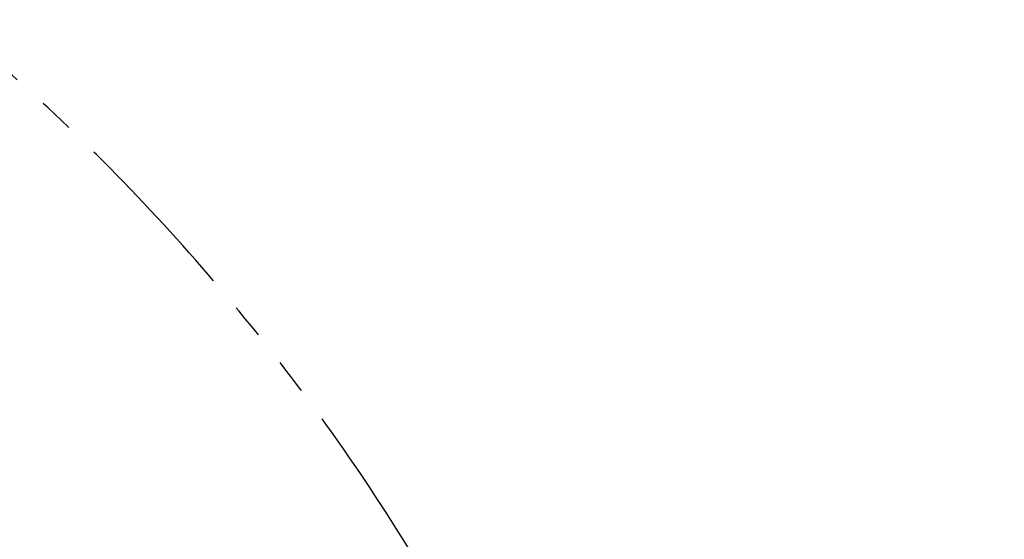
# Model space of a CAD drawing. Header units: millimetres. Extents: x 0 to 16820, y 0 to 11880.
# Tile 117 of 122: x 14727 to 15438, y 7952 to 8327. Entities that reach past the tile are written whole.
import ezdxf

# ---------------------------------------------------------------- set-up
doc = ezdxf.new("R2010")
doc.units = ezdxf.units.MM
doc.header["$LTSCALE"] = 20
doc.linetypes.add('PHANTOM', pattern=[12.7, 6.35, -1.27, 1.27, -1.27, 1.27, -1.27])
doc.styles.add('SLDTEXTSTYLE0', font='TXT', dxfattribs={"width": 0.605})
doc.dimstyles.new('SLDDIMSTYLE0', dxfattribs={"dimtxt": 140, "dimasz": 100, "dimexe": 0, "dimexo": 0.0625, "dimgap": 35, "dimtad": 1, "dimtoh": 1, "dimdec": 0, "dimrnd": 1e-09, "dimzin": 12, "dimdsep": 46, "dimtxsty": 'SLDTEXTSTYLE0', "dimsah": 1, "dimcen": 0.09, "dimadec": 0, "dimazin": 0, "dimtfac": 1, "dimtofl": 0, "dimtmove": 0, "dimatfit": 3, "dimfxl": 1, "dimfrac": 2, "dimtolj": 1, "dimtzin": 12, "dimarcsym": 0})

# ---------------------------------------------------------------- blocks, each defined once
blk = doc.blocks.new('*D18')
at = {"color": 7, "linetype": 'Continuous', "lineweight": 0}
for p, q in [((13699.83, 9477.35), (16388.41, 9477.35)), ((16358.41, 9477.35), (16358.41, 6644.47)), ((13848.53, 6644.47), (16388.41, 6644.47))]:
    blk.add_line(p, q, dxfattribs=at)
for points in [[(16358.41, 9477.35), (16343.41, 9377.35), (16373.41, 9377.35)], [(16358.41, 6644.47), (16373.41, 6744.47), (16343.41, 6744.47)]]:
    blk.add_solid(points, dxfattribs=at)
at = {"color": 7, "linetype": 'Continuous', "lineweight": 0, "insert": (16177.94, 7847.03), "char_height": 140, "attachment_point": 1, "rotation": 90, "style": 'SLDTEXTSTYLE0'}
blk.add_mtext('2833', dxfattribs=at)

msp = doc.modelspace()

# ---------------------------------------------------------------- linework, layer by layer
at = {"color": 7, "linetype": 'Continuous', "lineweight": 30}
msp.add_arc((13699.83, 7139.47), 2337.88, 300, 180, dxfattribs=at)
at = {"color": 7, "linetype": 'PHANTOM', "lineweight": 30}
msp.add_arc((13699.83, 7139.47), 1536.4, 353.21587, 126.78413, dxfattribs=at)

# ---------------------------------------------------------------- dimensions: what is measured, and where the dimension line sits
at = {"color": 7, "linetype": 'Continuous', "lineweight": 0}
dim = msp.add_linear_dim(base=(16358.41, 6644.47), p1=(13699.83, 9477.35), p2=(13848.53, 6644.47), angle=90, dimstyle='SLDDIMSTYLE0', dxfattribs=at)
dim.commit()
dim.dimension.update_dxf_attribs({"geometry": '*D18', "text_midpoint": (16358.41, 8060.91), "dimtype": 160})

doc.saveas('drawing.dxf')
